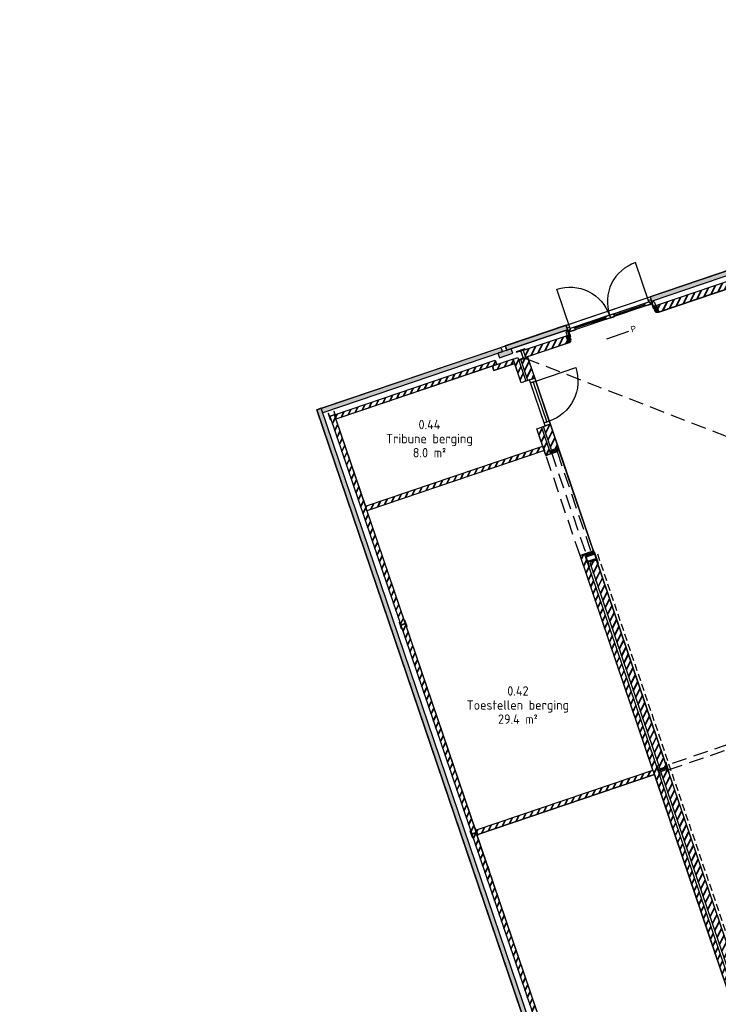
# Model space of a CAD drawing. Header units: millimetres. Extents: x -44892 to 336761, y 18766 to 182901.
# Tile 17 of 35: x 57243 to 72123, y 74496 to 95477. Entities that reach past the tile are written whole.
import ezdxf
from ezdxf.enums import TextEntityAlignment as Align

# ---------------------------------------------------------------- set-up
doc = ezdxf.new("R2010")
doc.units = ezdxf.units.MM
doc.header["$LTSCALE"] = 100
doc.linetypes.add('DASHED', pattern=[0.75, 0.5, -0.25])
doc.linetypes.add('HIDDEN2', pattern=[4.7625, 3.175, -1.5875])
for name, color, linetype in [('AC21----_Buitenmuren', 8, 'Continuous'), ('AC22----_Binnenmuren', 8, 'Continuous'), ('AL21----', 3, 'Continuous'), ('AL22----', 2, 'Continuous'), ('AL28----', 5, 'Continuous'), ('AL31----_Buitenkozijnen', 6, 'Continuous'), ('AL32----_Binnenkozijnen', 7, 'Continuous'), ('AL35----_Plafonds', 8, 'Continuous'), ('AL65----_Veiligheid', 10, 'Continuous'), ('BL$8-GO--polylijnen', 10, 'Continuous'), ('X-BT$1----_Ruimtegegevens', 7, 'Continuous')]:
    doc.layers.add(name, color=color, linetype=linetype)
doc.layers.add('BL$8-BVO-polylijn', color=160, linetype='Continuous', plot=False)
for name, color, linetype, lineweight in [('X-BT$23A__RuimteElement', 7, 'Continuous', 0), ('X-BT$23F__RuimteElement', 7, 'Continuous', 0), ('X-BT$23m2_RuimteElement', 7, 'Continuous', 0), ('X-BT$23NR__Ruimtenummer', 1, 'Continuous', 0), ('X-BT$23P__Algemeen', 1, 'Continuous', 0)]:
    doc.layers.add(name, color=color, linetype=linetype, lineweight=lineweight)
doc.styles.add('GBB_ISOP', font='arial.ttf')
doc.styles.add('Isocpeur', font='isocpeur.ttf')
pattern_1 = [(63.75, (67265.86, 30251.94), (-98.656, 48.65176), []), (63.75, (67261.03, 30266.14), (-98.656, 48.65176), [])]
pattern_2 = [(63.75, (49453.23, 26504.65), (-98.656, 48.65176), []), (63.75, (49448.41, 26518.85), (-98.656, 48.65176), [])]

# ---------------------------------------------------------------- blocks, each defined once
blk = doc.blocks.new('binkozdeur1034')
blk.add_line((67, 57), (967, 57))
for points in [[(0, 0), (67, 0), (67, 114), (0, 114)], [(67, 0), (967, 0), (967, 114), (67, 114)], [(967, 0), (1034, 0), (1034, 114), (967, 114)]]:
    blk.add_lwpolyline(points, close=True)
blk.add_lwpolyline([(967, 0), (67, 0), (67, -900, 0.414214)], format="xyb", close=True)
blk = doc.blocks.new('_HEA140')
blk.add_lwpolyline([(-70, -66.5), (70, -66.5), (70, -58), (14.75, -58, -0.41421356), (2.75, -46), (2.75, 46, -0.41421356), (14.75, 58), (70, 58), (70, 66.5), (-70, 66.5), (-70, 58), (-14.75, 58, -0.41421356), (-2.75, 46), (-2.75, -46, -0.41421356), (-14.75, -58), (-70, -58)], format="xyb", close=True)
blk = doc.blocks.new('panieksluiting r')
blk.add_line((56, 244), (1054, 244))
at = {"style": 'GBB_ISOP'}
blk.add_text('P', height=250, dxfattribs=at).set_placement((1154, 152))
blk = doc.blocks.new('*U121')
blk.add_lwpolyline([(-100, -95), (100, -95), (100, -85), (21.25, -85, -0.41421356), (3.25, -67), (3.25, 67, -0.41421356), (21.25, 85), (100, 85), (100, 95), (-100, 95), (-100, 85), (-21.25, 85, -0.41421356), (-3.25, 67), (-3.25, -67, -0.41421356), (-21.25, -85), (-100, -85)], format="xyb", close=True)
blk = doc.blocks.new('*U120')
blk.add_lwpolyline([(-110, -105), (110, -105), (110, -94), (21.5, -94, -0.4142136), (3.5, -76), (3.5, 76, -0.4142136), (21.5, 94), (110, 94), (110, 105), (-110, 105), (-110, 94), (-21.5, 94, -0.4142136), (-3.5, 76), (-3.5, -76, -0.4142136), (-21.5, -94), (-110, -94)], format="xyb", close=True)
blk = doc.blocks.new('Ruimtefunctie')
at = {"layer": 'X-BT$23A__RuimteElement', "style": 'Isocpeur', "width": 0.94}
blk.add_attdef('RUIMTEFUNCTIE-A', text='', height=200, dxfattribs=at).set_placement((0, -600), align=Align.MIDDLE_CENTER)
at = {"layer": 'X-BT$23F__RuimteElement', "style": 'Isocpeur', "width": 0.94}
blk.add_attdef('RUIMTEFUNCTIE', text='', height=200, dxfattribs=at).set_placement((0, 300), align=Align.MIDDLE_CENTER)
at = {"layer": 'X-BT$23m2_RuimteElement', "style": 'Isocpeur', "width": 0.94}
blk.add_attdef('RUIMTEFUNCTIE-B', text='', height=200, dxfattribs=at).set_placement((0, 0), align=Align.MIDDLE_CENTER)
at = {"layer": 'X-BT$23NR__Ruimtenummer', "style": 'Isocpeur', "width": 0.94}
blk.add_attdef('RUIMTENUMMER', text='', height=200, dxfattribs=at).set_placement((0, 600), align=Align.MIDDLE_CENTER)
at = {"layer": 'X-BT$23P__Algemeen', "style": 'Isocpeur', "width": 0.94}
blk.add_attdef('PEILMAAT', text='', height=200, dxfattribs=at).set_placement((0, -300), align=Align.MIDDLE_CENTER)

msp = doc.modelspace()

# ---------------------------------------------------------------- hatches: boundary and pattern name
at = {"layer": 'AC21----_Buitenmuren'}
for color, points in [(254, [(70700.8972, 89478.6898), (70668.7532, 89573.3829), (75559.6473, 91233.6177), (75591.7913, 91138.9247)]), (256, [(68911.1992, 88871.1693), (68879.0553, 88965.8623), (67586.4956, 88527.0974), (67618.6396, 88432.4044)]), (256, [(63698.3488, 87101.645), (63666.2049, 87196.338), (67491.8026, 88494.9534), (67523.9466, 88400.2604)]), (256, [(67429.2536, 88368.1165), (67461.3975, 88273.4235), (67745.4765, 88369.8553), (67713.3326, 88464.5483)]), (256, [(65152.9941, 82505.2978), (65247.6871, 82537.4418), (63666.2049, 87196.338), (63571.5119, 87164.1941)]), (254, [(65247.6871, 82537.4418), (65152.9941, 82505.2978), (69782.0438, 68868.557), (69876.7368, 68900.701)])]:
    msp.add_hatch(color=color, dxfattribs=at).paths.add_polyline_path(points)
h = msp.add_hatch(dxfattribs=at)
h.set_pattern_fill('METSW', color=256, scale=2, style=0)
h.set_pattern_definition([(63.75, (47130.76, 90974.94), (-98.656, 48.65176), []), (63.75, (47125.93, 90989.15), (-98.656, 48.65176), [])])
h.paths.add_polyline_path([(68018.0474, 88282.8531), (67969.8314, 88424.8926), (68881.593, 88734.394), (68929.8089, 88592.3545)])
h = msp.add_hatch(dxfattribs=at)
h.set_pattern_fill('METSW', color=256, scale=2, style=0)
h.set_pattern_definition(pattern_1)
h.paths.add_polyline_path([(67373.1333, 88222.3409), (67405.2772, 88127.6479), (63977.3902, 86964.037), (63945.2462, 87058.7301)])
h = msp.add_hatch(dxfattribs=at)
h.set_pattern_fill('METSW', color=256, scale=2, style=0)
h.set_pattern_definition(pattern_1)
h.paths.add_polyline_path([(67765.1084, 88249.7941), (67797.2524, 88155.1011), (67342.7282, 88000.8109), (67310.5842, 88095.504)])
h = msp.add_hatch(dxfattribs=at)
h.set_pattern_fill('METSW', color=256, scale=2, style=0)
h.set_pattern_definition(pattern_1)
h.paths.add_polyline_path([(70081.847, 68980.8869), (69987.154, 68948.743), (63850.5532, 87026.5861), (63945.2462, 87058.7301)])
at = {"layer": 'AC22----_Binnenmuren'}
h = msp.add_hatch(dxfattribs=at)
h.set_pattern_fill('METSW', color=256, scale=2, style=0)
h.set_pattern_definition([(63.75, (70807.65, 89246.16), (-98.656, 48.6518), []), (63.75, (70802.83, 89260.36), (-98.656, 48.6518), [])])
h.paths.add_polyline_path([(70807.6503, 89388.1977), (70855.8662, 89246.1581), (72485.0542, 89799.1929), (72441.6536, 89927.0272), (72406.1443, 89914.9716), (72404.5369, 89919.7062), (72726.4555, 90028.9997), (73048.439, 90138.3153), (73050.0465, 90133.5808), (73014.5371, 90121.5251), (73057.9469, 89993.6638), (73160.8781, 90028.6042, 0.2045351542), (73161.955, 90042.6984), (73118.8821, 90169.587, 0.0418864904), (73117.6794, 90172.3469)])
h = msp.add_hatch(dxfattribs=at)
h.set_pattern_fill('ANSI31', color=256, scale=5, style=0)
h.set_pattern_definition([(63.75, (70743.562, 89235.36), (-14.2379, 7.0213), [])])
h.paths.add_polyline_path([(70807.6489, 89388.2019), (70744.2046, 89366.6654), (70755.7764, 89332.5759), (70819.2207, 89354.1124)])
h.paths.add_polyline_path([(70807.006, 89390.0957), (70743.5617, 89368.5593), (70744.2046, 89366.6654), (70807.6489, 89388.2019)])
h.paths.add_polyline_path([(70819.2207, 89354.1124), (70755.7764, 89332.5759), (70779.5629, 89262.5031, 0.4142135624), (70830.2977, 89237.4835), (70855.8648, 89246.1623)])
h = msp.add_hatch(dxfattribs=at)
h.set_pattern_fill('ANSI31', color=256, scale=5, style=0)
h.set_pattern_definition([(153.75, (69025.48, 88652.15), (7.0213, 14.2379), [])])
h.paths.add_polyline_path([(68881.593, 88734.394), (68945.0373, 88755.9304), (68956.6091, 88721.841), (68893.1648, 88700.3045)])
h.paths.add_polyline_path([(68880.9501, 88736.2879), (68944.3944, 88757.8243), (68945.0373, 88755.9304), (68881.593, 88734.394)])
h.paths.add_polyline_path([(68893.1648, 88700.3045), (68956.6091, 88721.841), (68980.3957, 88651.7681, -0.4142135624), (68955.376, 88601.0333), (68929.8089, 88592.3545)])
h = msp.add_hatch(dxfattribs=at)
h.set_pattern_fill('METSW', color=256, scale=2, style=0)
h.set_pattern_definition(pattern_2)
h.paths.add_polyline_path([(67850.4666, 88278.7693), (67755.7736, 88246.6254), (67927.1015, 87741.9149), (68021.7945, 87774.0588)])
h = msp.add_hatch(dxfattribs=at)
h.set_pattern_fill('METSW', color=256, scale=2, style=0)
h.set_pattern_definition(pattern_2)
h.paths.add_polyline_path([(68211.5003, 87837.3992), (68069.4608, 87789.1833), (67918.7066, 88233.2908), (68060.7461, 88281.5068)])
h = msp.add_hatch(dxfattribs=at)
h.set_pattern_fill('METSW', color=256, scale=2, style=0)
h.set_pattern_definition(pattern_2)
h.paths.add_polyline_path([(68354.1612, 86794.9328), (68259.4689, 86762.7867), (68452.654, 86193.6819), (68547.347, 86225.8258)])
h = msp.add_hatch(dxfattribs=at)
h.set_pattern_fill('METSW', color=256, scale=2, style=0)
h.set_pattern_definition(pattern_2)
edge = h.paths.add_edge_path()
edge.add_line((68573.289, 86305.3869), (68702.5652, 86349.2703))
edge.add_arc((68656.9212, 86369.6815), 50, 335.90664227, 378.75)
edge.add_line((68704.2677, 86385.7535), (68543.5473, 86859.2204))
edge.add_line((68543.5473, 86859.2204), (68401.6404, 86811.0476))
edge.add_line((68401.6404, 86811.0476), (68573.289, 86305.3869))
h = msp.add_hatch(dxfattribs=at)
h.set_pattern_fill('METSW', color=256, scale=2, style=0)
h.set_pattern_definition(pattern_1)
h.paths.add_polyline_path([(68395.132, 86393.8118), (64607.4115, 85108.054), (64639.5554, 85013.361), (68427.276, 86299.1188)])
h = msp.add_hatch(dxfattribs=at)
h.set_pattern_fill('ANSI31', color=256, scale=5, style=0)
h.set_pattern_definition([(333.75, (68518.062, 86279.329), (-7.0213, -14.2379), [])])
h.paths.add_polyline_path([(68723.7434, 86327.9461, -0.4142135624), (68698.7238, 86277.2114), (68628.651, 86253.4248), (68607.1145, 86316.8692), (68715.0646, 86353.5133)])
h.paths.add_polyline_path([(68628.651, 86253.4248), (68594.6959, 86241.8986), (68573.1594, 86305.3429), (68607.1145, 86316.8692)])
h.paths.add_polyline_path([(68594.6959, 86241.8986), (68556.6843, 86228.9954), (68535.1478, 86292.4398), (68573.1594, 86305.3429)])
h = msp.add_hatch(dxfattribs=at)
h.set_pattern_fill('ANSI31', color=256, scale=5, style=0)
h.set_pattern_definition([(333.75, (69255.107, 84077.387), (-7.0213, -14.2379), [])])
h.paths.add_polyline_path([(69489.5878, 84122.0511), (69498.2667, 84096.484), (69390.3166, 84059.8399), (69368.7802, 84123.2842), (69438.853, 84147.0707, -0.4142135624)])
h.paths.add_polyline_path([(69390.3166, 84059.8399), (69293.7298, 84027.053), (69272.1933, 84090.4974), (69368.7802, 84123.2842)])
h = msp.add_hatch(dxfattribs=at)
h.set_pattern_fill('METSW', color=256, scale=2, style=0)
h.set_pattern_definition(pattern_2)
h.paths.add_polyline_path([(69272.1933, 84090.4975), (69177.5002, 84058.3536), (72312.8208, 74821.9969), (72407.5139, 74854.1409)])
h = msp.add_hatch(dxfattribs=at)
h.set_pattern_fill('METSW', color=256, scale=2, style=0)
h.set_pattern_definition([(63.75, (51289.6, 83129.34), (-98.656, 48.65176), []), (63.75, (51284.78, 83143.54), (-98.656, 48.65176), [])])
h.paths.add_polyline_path([(69528.1173, 83958.7707), (69386.0778, 83910.5548), (70877.5561, 79516.7987), (71019.5957, 79565.0147)])
h = msp.add_hatch(dxfattribs=at)
h.set_pattern_fill('METSW', color=256, scale=2, style=0)
h.set_pattern_definition(pattern_1)
h.paths.add_polyline_path([(70761.2332, 79392.8289), (70729.0886, 79487.5217), (66950.6998, 78204.9315), (66982.8437, 78110.2385)])
h = msp.add_hatch(dxfattribs=at)
h.set_pattern_fill('METSW', color=256, scale=2, style=0)
h.set_pattern_definition(pattern_2)
h.paths.add_polyline_path([(71038.882, 79508.1988), (70896.8425, 79459.9829), (72388.3224, 75066.2274), (72530.3619, 75114.4433)])

# ---------------------------------------------------------------- linework, layer by layer
at = {"layer": 'AL21----'}
for points in [[(70668.7532, 89573.3829), (70700.8972, 89478.6898), (75591.7913, 91138.9247), (75559.6473, 91233.6177)], [(68879.0553, 88965.8623), (68911.1992, 88871.1693), (67618.6396, 88432.4044), (67586.4956, 88527.0974)], [(67618.6396, 88432.4044), (68911.1992, 88871.1693), (68879.0553, 88965.8623), (67586.4956, 88527.0974)], [(68018.0474, 88282.8531), (68929.8089, 88592.3545), (68881.593, 88734.394), (67969.8314, 88424.8926)], [(67491.8026, 88494.9534), (67523.9466, 88400.2604), (63698.3488, 87101.645), (63666.2049, 87196.338)], [(67461.3975, 88273.4235), (67745.4765, 88369.8553), (67713.3326, 88464.5483), (67429.2536, 88368.1165)], [(67373.1333, 88222.3409), (67405.2772, 88127.6479), (63977.3902, 86964.037), (63945.2462, 87058.7301)], [(67342.7282, 88000.8109), (67787.9175, 88151.9324), (67755.7736, 88246.6254), (67310.5842, 88095.504)]]:
    msp.add_lwpolyline(points, close=True, dxfattribs=at)
for points in [[(69876.7368, 68900.701), (63666.2049, 87196.338), (63571.5119, 87164.1941), (69782.0438, 68868.557)], [(70081.847, 68980.8869), (63945.2462, 87058.7301), (63850.5532, 87026.5861), (69987.154, 68948.743)]]:
    msp.add_lwpolyline(points, dxfattribs=at)
at = {"layer": 'AL22----'}
for points in [[(70807.6489, 89388.2019), (70855.8648, 89246.1623), (88793.6944, 95335.235), (88745.4785, 95477.2745)], [(68022.1159, 87773.1119), (67927.4229, 87740.968), (67755.7736, 88246.6254), (67850.4659, 88278.7714)], [(68211.5003, 87837.3992), (68069.4608, 87789.1833), (67918.7066, 88233.2908), (68060.7461, 88281.5068)], [(68547.347, 86225.8258), (68452.654, 86193.6819), (68259.7903, 86761.8398), (68354.4826, 86793.9858)], [(68573.157, 86305.3421), (68401.8298, 86810.0558), (68543.8687, 86858.2735), (68715.1965, 86353.5581)], [(64607.4115, 85108.054), (68385.7949, 86390.6423), (68417.9388, 86295.9493), (64639.5554, 85013.361)], [(72407.5139, 74854.1409), (72312.8208, 74821.9969), (69177.5002, 84058.3536), (69272.1933, 84090.4975)], [(69528.1173, 83958.7707), (69386.0778, 83910.5548), (70877.5561, 79516.7987), (71019.5957, 79565.0147)], [(66950.6998, 78204.9315), (70729.0886, 79487.5217), (70761.2332, 79392.8289), (66982.8437, 78110.2385)], [(72530.3619, 75114.4433), (72388.3224, 75066.2274), (70896.8425, 79459.9829), (71038.882, 79508.1988)]]:
    msp.add_lwpolyline(points, close=True, dxfattribs=at)
at = {"layer": 'AL28----', "linetype": 'DASHED', "ltscale": 3}
msp.add_line((69546.8855, 84091.47), (72626.2756, 75019.8794), dxfattribs=at)
at = {"layer": 'AL28----'}
msp.add_line((67211.0712, 77437.9199), (67243.2151, 77343.2269), dxfattribs=at)
at = {"layer": 'AL31----_Buitenkozijnen'}
msp.add_line((68879.0553, 88965.8623), (70668.7532, 89573.3829), dxfattribs=at)
for points in [[(69806.1455, 89180.2428), (70642.2848, 89464.0738), (70358.4537, 90300.2131, 0.4142135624)], [(69802.7365, 89179.0856), (68966.5972, 88895.2546), (68682.7662, 89731.3939, -0.4142135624)]]:
    msp.add_lwpolyline(points, format="xyb", close=True, dxfattribs=at)
at = {"layer": 'AL31----_Buitenkozijnen', "color": 9}
for points in [[(70559.1218, 89428.4515), (69893.8087, 89202.6081), (69901.8446, 89178.9349), (70567.1578, 89404.7782)], [(69054.2604, 88917.6199), (69719.5735, 89143.4633), (69727.6095, 89119.79), (69062.2964, 88893.9466)]]:
    msp.add_lwpolyline(points, close=True, dxfattribs=at)
at = {"layer": 'AL31----_Buitenkozijnen'}
for points in [[(70678.88, 89411.0215), (70567.521, 89373.2202), (70557.8778, 89401.6281), (70567.1578, 89404.7782), (70559.1218, 89428.4515), (70549.6525, 89425.2371), (70547.4024, 89431.8656), (70642.2848, 89464.0738), (70647.0742, 89449.9646), (70663.7402, 89455.6219)], [(70679.4482, 89411.2144), (70706.9091, 89420.5361), (70697.266, 89448.944), (70697.266, 89448.944), (70691.1586, 89466.9357), (70700.6279, 89470.1501), (70686.806, 89510.8681), (70635.6718, 89493.5103), (70648.4972, 89455.7278), (70662.7012, 89460.5494)], [(70709.0069, 89470.3543), (70691.9622, 89464.5684), (70738.7316, 89326.79), (70755.7764, 89332.5759)], [(70715.5791, 89454.1044), (70758.1909, 89468.5692), (70787.1205, 89383.3455), (70744.5086, 89368.8807)], [(69813.8229, 89117.3742), (69727.9728, 89088.232), (69718.3296, 89116.6399), (69727.6095, 89119.79), (69719.5735, 89143.4633), (69710.1042, 89140.2489), (69707.8541, 89146.8774), (69802.7365, 89179.0856), (69820.5445, 89126.6249), (69811.7017, 89123.6232)], [(69834.9176, 89124.5349), (69920.7677, 89153.6771), (69911.1246, 89182.085), (69901.8446, 89178.9349), (69893.8087, 89202.6081), (69903.278, 89205.8225), (69901.0279, 89212.451), (69806.1455, 89180.2428), (69823.9535, 89127.7821), (69832.7963, 89130.7839)], [(68914.518, 88842.7266), (68871.9061, 88828.2618), (68900.8357, 88743.0381), (68943.4475, 88757.5029)], [(68969.2924, 88830.6947), (68941.8314, 88821.3729), (68932.1882, 88849.7809), (68932.1882, 88849.7809), (68926.0808, 88867.7725), (68916.6115, 88864.5581), (68902.7896, 88905.2761), (68953.9239, 88922.6339), (68966.7493, 88884.8513), (68952.5454, 88880.0298)], [(68909.8397, 88859.6193), (68926.8844, 88865.4052), (68973.6539, 88727.6269), (68956.6091, 88721.841)], [(68969.8605, 88830.8876), (69081.2195, 88868.6888), (69071.5763, 88897.0967), (69062.2964, 88893.9466), (69054.2604, 88917.6199), (69063.7297, 88920.8343), (69061.4796, 88927.4628), (68966.5972, 88895.2546), (68971.3867, 88881.1453), (68954.7207, 88875.488)]]:
    msp.add_lwpolyline(points, close=True, dxfattribs=at)
at = {"layer": 'AL32----_Binnenkozijnen'}
for points in [[(70755.7764, 89332.5759), (70819.2207, 89354.1124), (70807.006, 89390.0957), (70743.5617, 89368.5593)], [(68956.6091, 88721.841), (68893.1648, 88700.3045), (68880.9501, 88736.2879), (68944.3944, 88757.8243)], [(68535.1478, 86292.4398), (68607.1145, 86316.8692), (68628.651, 86253.4248), (68556.6843, 86228.9954)], [(69293.7298, 84027.053), (69390.3166, 84059.8399), (69368.7802, 84123.2842), (69272.1933, 84090.4974)]]:
    msp.add_lwpolyline(points, close=True, dxfattribs=at)
for points in [[(70819.2207, 89354.1124), (70855.8648, 89246.1623), (70830.2977, 89237.4835, -0.4142135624), (70779.5629, 89262.5031), (70755.7764, 89332.5759)], [(68893.1648, 88700.3045), (68929.8089, 88592.3545), (68955.376, 88601.0333, 0.4142135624), (68980.3957, 88651.7681), (68956.6091, 88721.841)], [(68607.1145, 86316.8692), (68715.0646, 86353.5133), (68723.7434, 86327.9461, -0.4142135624), (68698.7238, 86277.2114), (68628.651, 86253.4248)], [(69390.3166, 84059.8399), (69498.2667, 84096.484), (69489.5878, 84122.0511, 0.4142135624), (69438.853, 84147.0707), (69368.7802, 84123.2842)]]:
    msp.add_lwpolyline(points, format="xyb", close=True, dxfattribs=at)
at = {"layer": 'AL35----_Plafonds', "linetype": 'HIDDEN2'}
for p, q in [((68002.3387, 88266.0621), (81334.5521, 83087.6156)), ((68569.1941, 86254.3628), (69300.4705, 84100.0963))]:
    msp.add_line(p, q, dxfattribs=at)
for points in [[(91767.9395, 86523.6155), (91735.7777, 86618.361), (71022.9731, 79587.3011), (71055.1287, 79492.5738)], [(68452.6539, 86193.6819), (68689.3175, 86274.0183), (69414.0998, 84138.6683), (69177.5002, 84058.3536)]]:
    msp.add_lwpolyline(points, close=True, dxfattribs=at)
at = {"layer": 'BL$8-BVO-polylijn'}
msp.add_lwpolyline([(82470.1635, 54931.3438), (65471.7443, 52693.4594), (68446.4362, 30098.431), (64892.1063, 29630.4946), (65017.6753, 28638.3971), (65067.2476, 28644.9234), (65109.0159, 28327.6611), (49320.7421, 26249.0954), (39384.7085, 55441.9315), (38474.9269, 55322.1565), (29614.3992, 81424.4293), (50446.8621, 88496.0976), (58741.8941, 64065.9431), (70103.1618, 67922.5738), (63571.5119, 87164.1941), (75464.9543, 91201.4737)], dxfattribs=at)
at = {"layer": 'BL$8-GO--polylijnen'}
for points in [[(93277.7749, 82125.5597), (88793.6944, 95335.235), (70830.2977, 89237.4835), (70779.5629, 89262.5031), (70724.9008, 89426.6435), (68924.7866, 88815.587), (68980.3957, 88651.7681), (68955.376, 88601.0333), (68055.9246, 88295.7107), (72540.0051, 75086.0354)], [(63977.3902, 86964.037), (64607.4115, 85108.054), (68385.7949, 86390.6423), (68259.7903, 86761.8398), (68435.9187, 86821.6294), (68103.5503, 87800.7551), (67927.4231, 87740.9674), (67787.9175, 88151.9324), (67342.7282, 88000.8109), (67310.5842, 88095.504)], [(69177.5002, 84058.3536), (69414.0998, 84138.6683), (69461.5793, 84154.7854), (68736.733, 86290.1137), (68452.654, 86193.6819), (68417.9388, 86295.9493), (64639.5554, 85013.361), (66950.7052, 78204.9333), (70729.0886, 79487.5217)], [(66982.8492, 78110.2403), (70761.2325, 79392.8287), (72312.8208, 74821.9969), (72596.8999, 74918.4288), (73328.1752, 72764.1612), (73044.0961, 72667.7294), (73085.2393, 72546.5255), (69306.8559, 71263.9372)]]:
    msp.add_lwpolyline(points, close=True, dxfattribs=at)

# ---------------------------------------------------------------- block references
at = {"layer": 'AL28----'}
for name, p, rotation in [('*U121', (67941.198, 88341.2498), 198.7500000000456), ('_HEA140', (63897.8997, 87042.6581), 288.7499999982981), ('*U120', (69434.1973, 83958.5705), 108.7500000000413), ('_HEA140', (65408.6652, 82592.0865), 288.7499999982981), ('*U120', (70944.9628, 79507.9989), 108.7500000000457), ('_HEA140', (66919.4307, 78141.5149), 288.7499999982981)]:
    msp.add_blockref(name, p, dxfattribs=dict(at, rotation=rotation))
at = {"layer": 'AL32----_Binnenkozijnen', "xscale": -1, "rotation": 108.7499999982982}
msp.add_blockref('binkozdeur1034', (68211.5003, 87837.3992), dxfattribs=at)
at = {"layer": 'AL65----_Veiligheid', "xscale": 0.5000000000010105, "yscale": 0.5000000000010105, "zscale": 0.5000000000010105, "rotation": 18.74999999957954}
msp.add_blockref('panieksluiting r', (69759.0159, 88554.7761), dxfattribs=at)
at = {"layer": 'X-BT$1----_Ruimtegegevens'}
ref = msp.add_blockref('Ruimtefunctie', (65970.6101, 86550.561), dxfattribs=at)
ref.add_attrib('RUIMTENUMMER', '0.44', dxfattribs={"layer": 'X-BT$23NR__Ruimtenummer', "height": 200, "style": 'Isocpeur', "width": 0.94}).set_placement((65970.6101, 86850.561), align=Align.MIDDLE_CENTER)
ref.add_attrib('RUIMTEFUNCTIE', 'Tribune berging', dxfattribs={"layer": 'X-BT$23F__RuimteElement', "height": 200, "style": 'Isocpeur', "width": 0.94}).set_placement((65970.6101, 86550.561), align=Align.MIDDLE_CENTER)
ref.add_attrib('RUIMTEFUNCTIE-B', '8.0 m²', dxfattribs={"layer": 'X-BT$23m2_RuimteElement', "height": 200, "style": 'Isocpeur', "width": 0.94}).set_placement((65970.6101, 86250.561), align=Align.MIDDLE_CENTER)
ref = msp.add_blockref('Ruimtefunctie', (67854.4373, 80872.8866), dxfattribs=at)
ref.add_attrib('RUIMTENUMMER', '0.42', dxfattribs={"layer": 'X-BT$23NR__Ruimtenummer', "height": 200, "style": 'Isocpeur', "width": 0.94}).set_placement((67854.4373, 81172.8866), align=Align.MIDDLE_CENTER)
ref.add_attrib('RUIMTEFUNCTIE', 'Toestellen berging', dxfattribs={"layer": 'X-BT$23F__RuimteElement', "height": 200, "style": 'Isocpeur', "width": 0.94}).set_placement((67854.4373, 80872.8866), align=Align.MIDDLE_CENTER)
ref.add_attrib('RUIMTEFUNCTIE-B', '29.4 m²', dxfattribs={"layer": 'X-BT$23m2_RuimteElement', "height": 200, "style": 'Isocpeur', "width": 0.94}).set_placement((67854.4373, 80572.8866), align=Align.MIDDLE_CENTER)

doc.saveas('drawing.dxf')
